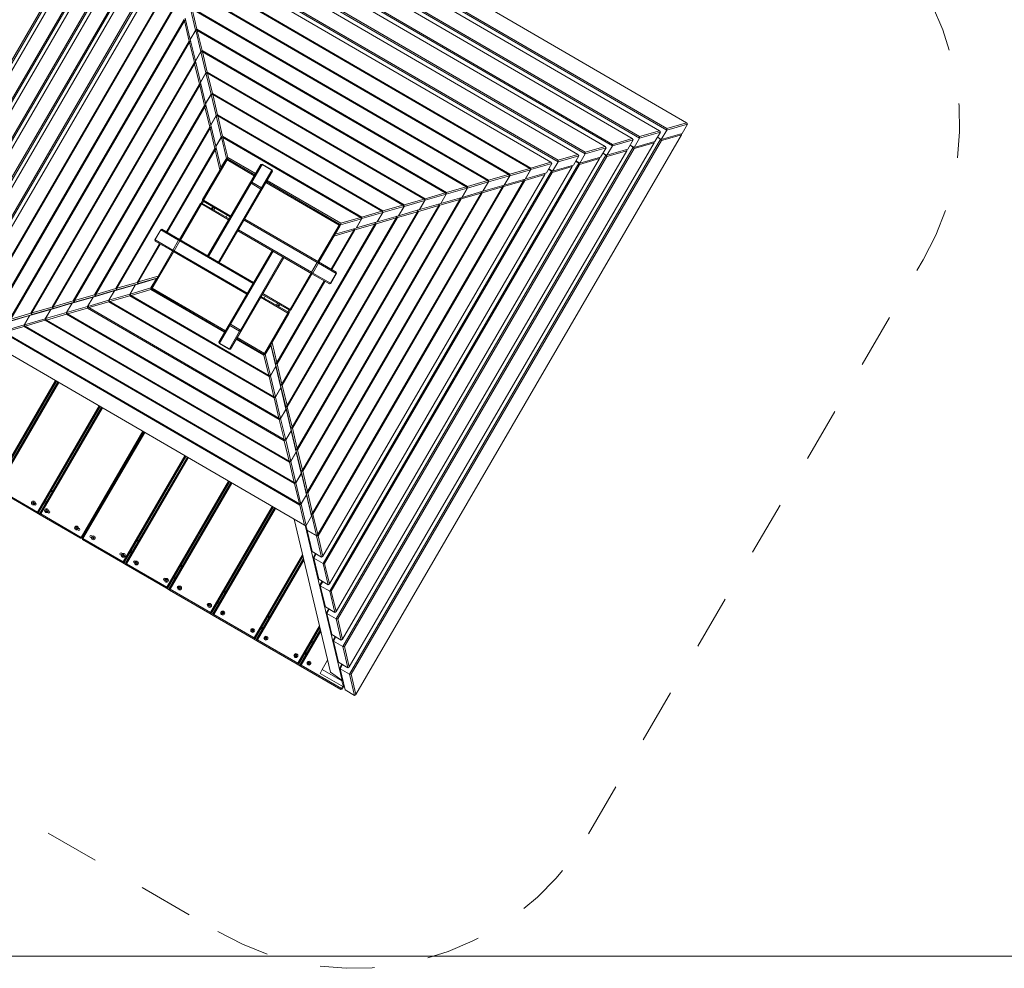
# Model space of a CAD drawing. Extents: x 5477758 to 5478338, y 5918296 to 5918502.
# Tile 133 of 138: x 5478302.75 to 5478304.57, y 5918394.83 to 5918396.58. Entities that reach past the tile are written whole.
import ezdxf

# ---------------------------------------------------------------- set-up
doc = ezdxf.new("R2010")
doc.units = 0
doc.linetypes.add('DASHED', pattern=[19.05, 12.7, -6.35])
doc.layers.get('0').update_dxf_attribs({"linetype": 'CONTINUOUS', "lineweight": 13})
doc.layers.add('Widoczne (ISO)', color=7, linetype='CONTINUOUS', lineweight=50)
doc.layers.add('Widoczne wąskie (ISO)', color=7, linetype='CONTINUOUS', lineweight=35)

# ---------------------------------------------------------------- blocks, each defined once
blk = doc.blocks.new('zw$11A0')
at = {"linetype": 'DASHED', "lineweight": 0, "ltscale": 0.01}
blk.add_lwpolyline([(355.47, -15.73, 0.414024), (305.47, 34.23), (189.05, 34.23, 0.414214), (139.05, -15.77), (139.04, -138.19, 0.414239), (189.04, -188.19), (305.36, -188.19, 0.413955), (355.36, -138.24)], format="xyb", close=True, dxfattribs=at)
at = {"layer": 'Widoczne (ISO)', "lineweight": 0}
for p, q in [((189.32, -15.77), (305.08, -15.77)), ((305.08, -15.77), (302.44, -18.54)), ((302.58, -18.79), (305.35, -15.89)), ((305.08, -15.77), (305.35, -15.89)), ((305.35, -15.89), (305.35, -17.88)), ((305.35, -17.88), (302.58, -20.78)), ((302.71, -20.94), (305.36, -18.14)), ((305.36, -18.14), (305.28, -17.96)), ((305.36, -18.14), (305.36, -137.59)), ((191.82, -18.79), (302.58, -18.79)), ((302.44, -18.54), (191.97, -18.54)), ((192.92, -19.54), (301.48, -19.54)), ((301.48, -19.54), (298.84, -22.31)), ((298.98, -22.57), (301.75, -19.66)), ((301.48, -19.54), (301.75, -19.66)), ((301.75, -19.66), (301.75, -21.65)), ((302.44, -18.54), (302.58, -18.79)), ((302.58, -18.79), (302.58, -20.78)), ((191.7, -20.94), (191.7, -134.8)), ((191.95, -134.94), (191.95, -20.79)), ((301.75, -21.65), (298.98, -24.56)), ((301.75, -21.94), (301.66, -21.75)), ((302.58, -20.78), (301.75, -20.78)), ((302.45, -20.79), (302.43, -20.79)), ((302.45, -20.79), (302.45, -134.94)), ((302.71, -20.94), (302.45, -20.79)), ((302.46, -20.79), (302.45, -20.79)), ((302.54, -20.82), (302.58, -20.78)), ((302.71, -134.8), (302.71, -20.94)), ((192.66, -133.79), (192.66, -21.94)), ((195.42, -22.57), (298.98, -22.57)), ((298.84, -22.31), (195.57, -22.31)), ((196.52, -23.31), (297.88, -23.31)), ((297.88, -23.31), (295.24, -26.09)), ((295.39, -26.34), (298.15, -23.44)), ((297.88, -23.31), (298.15, -23.44)), ((298.15, -23.44), (298.15, -25.43)), ((298.84, -22.31), (298.98, -22.57)), ((298.98, -22.57), (298.98, -24.56)), ((299.09, -24.74), (301.75, -21.94)), ((301.75, -21.94), (301.75, -133.79)), ((195.31, -24.74), (195.31, -131)), ((195.57, -131.14), (195.57, -24.59)), ((298.98, -24.56), (298.15, -24.56)), ((298.84, -24.59), (298.48, -24.59)), ((298.86, -24.57), (298.84, -24.59)), ((298.84, -24.59), (298.84, -131.14)), ((299.09, -24.74), (298.84, -24.59)), ((298.93, -24.6), (298.98, -24.56)), ((299.09, -131), (299.09, -24.74)), ((196.27, -129.99), (196.27, -25.75)), ((199.02, -26.34), (295.39, -26.34)), ((295.24, -26.09), (199.17, -26.09)), ((200.12, -27.09), (294.28, -27.09)), ((294.28, -27.09), (291.64, -29.86)), ((291.79, -30.12), (294.55, -27.21)), ((294.28, -27.09), (294.55, -27.21)), ((294.55, -27.21), (294.55, -29.2)), ((295.24, -26.09), (295.39, -26.34)), ((298.15, -25.43), (295.39, -28.33)), ((295.39, -26.34), (295.39, -28.33)), ((295.48, -28.54), (298.13, -25.75)), ((298.13, -25.75), (298.04, -25.55)), ((298.13, -25.75), (298.13, -129.99)), ((198.93, -28.54), (198.93, -127.19)), ((199.18, -127.34), (199.18, -28.39)), ((295.39, -28.33), (294.55, -28.33)), ((295.22, -28.39), (294.55, -28.39)), ((295.27, -28.35), (295.22, -28.39)), ((295.48, -28.54), (295.22, -28.39)), ((295.22, -28.39), (295.22, -127.34)), ((295.33, -28.37), (295.39, -28.33)), ((295.48, -127.19), (295.48, -28.54)), ((199.89, -126.19), (199.89, -29.55)), ((202.62, -30.12), (291.79, -30.12)), ((291.64, -29.86), (202.77, -29.86)), ((291.64, -29.86), (291.79, -30.12)), ((294.55, -29.2), (291.79, -32.1)), ((291.79, -30.12), (291.79, -32.1)), ((291.86, -32.34), (294.52, -29.55)), ((294.52, -29.55), (294.42, -29.34)), ((294.52, -29.55), (294.52, -126.19)), ((202.55, -32.34), (202.55, -123.39)), ((202.8, -123.54), (202.8, -32.2)), ((203.72, -30.86), (290.68, -30.86)), ((290.68, -30.86), (288.04, -33.64)), ((288.19, -33.89), (290.96, -30.99)), ((290.68, -30.86), (290.96, -30.99)), ((290.96, -30.99), (290.96, -32.98)), ((291.79, -32.1), (290.96, -32.1)), ((291.61, -32.2), (290.96, -32.2)), ((291.67, -32.13), (291.61, -32.2)), ((291.86, -32.34), (291.61, -32.2)), ((291.61, -32.2), (291.61, -123.54)), ((291.73, -32.15), (291.79, -32.1)), ((291.86, -123.39), (291.86, -32.34)), ((203.5, -122.39), (203.5, -33.35)), ((206.22, -33.89), (288.19, -33.89)), ((288.04, -33.64), (206.37, -33.64)), ((288.04, -33.64), (288.19, -33.89)), ((290.96, -32.98), (288.19, -35.88)), ((288.19, -33.89), (288.19, -35.88)), ((288.24, -36.14), (290.9, -33.35)), ((290.9, -33.35), (290.8, -33.14)), ((290.9, -33.35), (290.9, -122.39)), ((206.16, -36.14), (206.16, -119.59)), ((206.41, -119.74), (206.41, -36)), ((207.32, -34.64), (287.09, -34.64)), ((287.09, -34.64), (284.44, -37.41)), ((284.59, -37.67), (287.36, -34.76)), ((287.09, -34.64), (287.36, -34.76)), ((287.36, -34.76), (287.36, -36.75)), ((288.19, -35.88), (287.36, -35.88)), ((287.99, -36), (287.36, -36)), ((288.08, -35.91), (287.99, -36)), ((288.24, -36.14), (287.99, -36)), ((287.99, -36), (287.99, -119.74)), ((288.13, -35.93), (288.19, -35.88)), ((288.24, -119.59), (288.24, -36.14)), ((207.12, -118.58), (207.12, -37.15)), ((284.44, -37.41), (209.97, -37.41)), ((210.12, -37.57), (284.29, -37.57)), ((284.29, -37.57), (281.64, -40.35)), ((281.79, -40.6), (284.56, -37.7)), ((284.29, -37.57), (284.56, -37.7)), ((284.44, -37.41), (284.59, -37.67)), ((284.49, -37.67), (284.59, -37.67)), ((284.56, -37.7), (284.56, -39.69)), ((287.36, -36.75), (284.59, -39.65)), ((284.59, -37.67), (284.59, -39.65)), ((284.63, -39.94), (287.29, -37.15)), ((287.29, -37.15), (287.18, -36.93)), ((287.29, -37.15), (287.29, -118.58)), ((284.56, -39.69), (281.79, -42.59)), ((284.47, -40.11), (284.37, -39.88)), ((284.38, -39.87), (284.38, -39.9)), ((284.63, -39.94), (284.42, -39.83)), ((284.59, -39.65), (284.56, -39.65)), ((284.56, -39.68), (284.59, -39.65)), ((209.78, -39.94), (209.78, -115.79)), ((209.93, -115.63), (209.93, -40.11)), ((281.64, -40.35), (212.77, -40.35)), ((212.92, -40.51), (281.49, -40.51)), ((281.49, -40.51), (278.84, -43.28)), ((278.99, -43.54), (281.76, -40.63)), ((281.49, -40.51), (281.76, -40.63)), ((281.64, -40.35), (281.79, -40.6)), ((281.69, -40.6), (281.79, -40.6)), ((281.76, -40.63), (281.76, -42.62)), ((281.79, -40.6), (281.79, -42.59)), ((281.82, -42.9), (284.47, -40.11)), ((284.47, -40.11), (284.47, -115.63)), ((284.63, -115.79), (284.63, -39.94)), ((212.59, -42.9), (212.59, -112.83)), ((212.74, -112.67), (212.74, -43.06)), ((278.84, -43.28), (215.57, -43.28)), ((218.36, -46.22), (215.72, -43.44)), ((215.72, -43.44), (278.69, -43.44)), ((278.69, -43.44), (276.04, -46.22)), ((278.69, -43.44), (278.96, -43.57)), ((278.84, -43.28), (278.99, -43.54)), ((278.89, -43.54), (278.99, -43.54)), ((281.76, -42.62), (278.99, -45.52)), ((278.99, -43.54), (278.99, -45.52)), ((279, -45.86), (281.66, -43.06)), ((281.66, -43.06), (281.55, -42.83)), ((281.56, -42.82), (281.56, -42.85)), ((281.82, -42.9), (281.61, -42.78)), ((281.66, -43.06), (281.66, -112.67)), ((281.79, -42.59), (281.76, -42.59)), ((281.76, -42.62), (281.79, -42.59)), ((281.82, -112.83), (281.82, -42.9)), ((215.45, -43.57), (218.22, -46.47)), ((276.19, -46.47), (278.96, -43.57)), ((278.96, -43.57), (278.96, -45.56)), ((215.4, -45.86), (215.4, -109.88)), ((218.22, -48.46), (215.45, -45.56)), ((215.56, -46.02), (215.67, -45.78)), ((215.56, -109.71), (215.56, -46.02)), ((215.56, -46.02), (218.21, -48.81)), ((215.65, -45.81), (215.65, -45.77)), ((218.22, -46.47), (218.36, -46.22)), ((218.22, -46.47), (218.32, -46.47)), ((218.22, -46.47), (218.22, -48.46)), ((218.25, -46.5), (218.52, -46.38)), ((218.25, -46.5), (221.02, -49.41)), ((218.25, -46.5), (218.25, -48.49)), ((276.04, -46.22), (218.36, -46.22)), ((218.52, -46.38), (275.89, -46.38)), ((221.16, -49.15), (218.52, -46.38)), ((275.89, -46.38), (273.24, -49.15)), ((273.39, -49.41), (276.16, -46.5)), ((275.89, -46.38), (276.16, -46.5)), ((276.04, -46.22), (276.19, -46.47)), ((276.09, -46.47), (276.19, -46.47)), ((276.16, -46.5), (276.16, -48.49)), ((278.96, -45.56), (276.19, -48.46)), ((276.19, -48.81), (278.85, -46.02)), ((276.19, -46.47), (276.19, -48.46)), ((278.85, -46.02), (278.74, -45.78)), ((278.75, -45.77), (278.75, -45.81)), ((279, -45.86), (278.79, -45.73)), ((278.85, -46.02), (278.85, -109.71)), ((278.99, -45.52), (278.96, -45.52)), ((278.96, -45.55), (278.99, -45.52)), ((279, -109.88), (279, -45.86)), ((218.43, -48.69), (218.21, -48.81)), ((218.21, -48.81), (218.21, -106.92)), ((218.25, -48.46), (218.22, -48.46)), ((218.25, -48.49), (218.22, -48.46)), ((221.02, -51.4), (218.25, -48.49)), ((218.37, -48.98), (218.48, -48.74)), ((218.37, -106.76), (218.37, -48.98)), ((218.37, -48.98), (221.03, -51.77)), ((218.47, -48.77), (218.47, -48.72)), ((273.38, -51.77), (276.04, -48.98)), ((276.16, -48.49), (273.39, -51.4)), ((276.04, -48.98), (275.93, -48.74)), ((275.94, -48.72), (275.94, -48.77)), ((276.19, -48.81), (275.97, -48.69)), ((276.04, -48.98), (276.04, -106.76)), ((276.19, -48.46), (276.16, -48.46)), ((276.16, -48.49), (276.19, -48.46)), ((276.19, -106.92), (276.19, -48.81)), ((221.16, -49.15), (221.02, -49.41)), ((221.02, -49.41), (221.12, -49.41)), ((221.02, -49.41), (221.02, -51.4)), ((221.05, -49.44), (221.32, -49.32)), ((221.05, -49.44), (223.82, -52.34)), ((221.05, -49.44), (221.05, -51.43)), ((273.24, -49.15), (221.16, -49.15)), ((221.32, -49.32), (273.09, -49.32)), ((223.96, -52.09), (221.32, -49.32)), ((273.09, -49.32), (270.44, -52.09)), ((270.59, -52.34), (273.36, -49.44)), ((273.09, -49.32), (273.36, -49.44)), ((273.24, -49.15), (273.39, -49.41)), ((273.29, -49.41), (273.39, -49.41)), ((273.36, -49.44), (273.36, -51.43)), ((273.39, -49.41), (273.39, -51.4)), ((221.05, -51.4), (221.02, -51.4)), ((221.05, -51.42), (221.02, -51.4)), ((221.25, -51.64), (221.03, -51.77)), ((221.03, -51.77), (221.03, -103.96)), ((223.82, -54.33), (221.05, -51.43)), ((221.18, -51.93), (221.29, -51.69)), ((221.18, -103.8), (221.18, -51.93)), ((221.18, -51.93), (223.84, -54.73)), ((221.28, -51.72), (221.28, -51.67)), ((223.96, -52.09), (223.82, -52.34)), ((223.82, -52.34), (223.92, -52.34)), ((223.82, -52.34), (223.82, -54.33)), ((224.12, -52.25), (223.85, -52.38)), ((223.85, -52.38), (226.62, -55.28)), ((223.85, -52.38), (223.85, -54.36)), ((270.44, -52.09), (223.96, -52.09)), ((226.76, -55.03), (224.12, -52.25)), ((224.12, -52.25), (270.29, -52.25)), ((270.29, -52.25), (267.64, -55.03)), ((267.79, -55.28), (270.56, -52.38)), ((270.29, -52.25), (270.56, -52.38)), ((270.44, -52.09), (270.59, -52.34)), ((270.49, -52.34), (270.59, -52.34)), ((270.56, -52.38), (270.56, -54.36)), ((270.57, -54.73), (273.23, -51.93)), ((273.36, -51.43), (270.59, -54.33)), ((270.59, -52.34), (270.59, -54.33)), ((273.23, -51.93), (273.11, -51.69)), ((273.13, -51.67), (273.13, -51.72)), ((273.38, -51.77), (273.15, -51.64)), ((273.23, -51.93), (273.23, -103.8)), ((273.39, -51.4), (273.36, -51.4)), ((273.36, -51.42), (273.39, -51.4)), ((273.38, -103.96), (273.38, -51.77)), ((223.85, -54.33), (223.82, -54.33)), ((223.85, -54.36), (223.82, -54.33)), ((226.62, -57.27), (223.85, -54.36)), ((270.56, -54.36), (267.79, -57.27)), ((270.59, -54.33), (270.56, -54.33)), ((270.56, -54.36), (270.59, -54.33)), ((224.07, -54.6), (223.84, -54.73)), ((223.84, -54.73), (223.84, -101.01)), ((223.99, -54.89), (224.11, -54.64)), ((223.99, -100.84), (223.99, -54.89)), ((223.99, -54.89), (226.65, -57.68)), ((224.09, -54.68), (224.09, -54.62)), ((226.62, -55.28), (226.76, -55.03)), ((226.62, -55.28), (226.72, -55.28)), ((226.62, -55.28), (226.62, -57.27)), ((226.92, -55.19), (226.65, -55.31)), ((226.65, -55.31), (229.42, -58.22)), ((226.65, -55.31), (226.65, -57.3)), ((267.64, -55.03), (226.76, -55.03)), ((229.56, -57.96), (226.92, -55.19)), ((226.92, -55.19), (267.49, -55.19)), ((267.49, -55.19), (264.84, -57.96)), ((264.99, -58.22), (267.76, -55.31)), ((267.49, -55.19), (267.76, -55.31)), ((267.64, -55.03), (267.79, -55.28)), ((267.69, -55.28), (267.79, -55.28)), ((267.76, -57.68), (270.41, -54.89)), ((267.76, -55.31), (267.76, -57.3)), ((267.79, -55.28), (267.79, -57.27)), ((270.41, -54.89), (270.3, -54.64)), ((270.32, -54.62), (270.32, -54.68)), ((270.57, -54.73), (270.34, -54.6)), ((270.41, -54.89), (270.41, -100.84)), ((270.57, -101.01), (270.57, -54.73)), ((226.65, -57.27), (226.62, -57.27)), ((226.65, -57.29), (226.62, -57.27)), ((229.42, -60.2), (226.65, -57.3)), ((226.88, -57.55), (226.65, -57.68)), ((226.65, -57.68), (226.65, -98.05)), ((226.8, -57.85), (226.92, -57.59)), ((226.8, -97.89), (226.8, -57.85)), ((226.8, -57.85), (229.46, -60.64)), ((226.9, -57.64), (226.9, -57.57)), ((229.42, -58.22), (229.56, -57.96)), ((264.84, -57.96), (229.56, -57.96)), ((264.84, -57.96), (264.99, -58.22)), ((264.94, -60.64), (267.6, -57.85)), ((267.76, -57.3), (264.99, -60.2)), ((267.6, -57.85), (267.48, -57.59)), ((267.5, -57.57), (267.5, -57.64)), ((267.76, -57.68), (267.52, -57.55)), ((267.6, -57.85), (267.6, -97.89)), ((267.79, -57.27), (267.76, -57.27)), ((267.76, -57.29), (267.79, -57.27)), ((267.76, -98.05), (267.76, -57.68)), ((229.42, -58.22), (229.52, -58.22)), ((229.42, -58.22), (229.42, -60.2)), ((229.72, -58.12), (229.45, -58.25)), ((229.45, -58.25), (232.21, -61.15)), ((229.45, -58.25), (229.45, -60.24)), ((232.36, -60.9), (229.72, -58.12)), ((229.72, -58.12), (264.69, -58.12)), ((264.69, -58.12), (262.04, -60.9)), ((262.19, -61.15), (264.96, -58.25)), ((264.69, -58.12), (264.96, -58.25)), ((264.89, -58.22), (264.99, -58.22)), ((264.96, -58.25), (264.96, -60.24)), ((264.99, -58.22), (264.99, -60.2)), ((229.45, -60.2), (229.42, -60.2)), ((229.45, -60.23), (229.42, -60.2)), ((232.21, -63.14), (229.45, -60.24)), ((229.7, -60.5), (229.46, -60.64)), ((229.46, -60.64), (229.46, -95.09)), ((229.62, -60.8), (229.74, -60.54)), ((229.62, -94.93), (229.62, -60.8)), ((229.62, -60.8), (232.27, -63.6)), ((229.71, -60.6), (229.71, -60.52)), ((232.21, -61.15), (232.36, -60.9)), ((232.21, -61.15), (232.32, -61.15)), ((232.21, -61.15), (232.21, -63.14)), ((232.52, -61.06), (232.25, -61.18)), ((232.25, -61.18), (235.01, -64.09)), ((232.25, -61.18), (232.25, -63.17)), ((262.04, -60.9), (232.36, -60.9)), ((235.16, -63.83), (232.52, -61.06)), ((232.52, -61.06), (261.89, -61.06)), ((241.06, -61.85), (241.26, -61.69)), ((241.26, -61.69), (241.26, -61.73)), ((243.36, -61.69), (241.26, -61.69)), ((243.36, -61.69), (243.56, -61.85)), ((243.36, -61.73), (243.36, -61.69)), ((261.89, -61.06), (259.24, -63.83)), ((259.39, -64.09), (262.16, -61.18)), ((262.16, -61.18), (261.89, -61.06)), ((262.04, -60.9), (262.19, -61.15)), ((262.09, -61.15), (262.19, -61.15)), ((262.13, -63.6), (264.79, -60.8)), ((262.16, -61.18), (262.16, -63.17)), ((264.96, -60.24), (262.19, -63.14)), ((262.19, -61.15), (262.19, -63.14)), ((264.79, -60.8), (264.67, -60.54)), ((264.69, -60.52), (264.69, -60.6)), ((264.94, -60.64), (264.7, -60.5)), ((264.79, -60.8), (264.79, -94.93)), ((264.94, -95.09), (264.94, -60.64)), ((264.99, -60.2), (264.96, -60.2)), ((264.96, -60.23), (264.99, -60.2)), ((232.25, -63.14), (232.21, -63.14)), ((232.25, -63.16), (232.21, -63.14)), ((235.01, -66.07), (232.25, -63.17)), ((232.52, -63.46), (232.27, -63.6)), ((232.43, -63.76), (232.55, -63.49)), ((232.53, -63.55), (232.53, -63.46)), ((241.26, -61.73), (241.06, -61.85)), ((241.06, -61.85), (241.06, -65.62)), ((241.26, -65.5), (241.26, -61.73)), ((241.26, -61.73), (243.36, -61.73)), ((243.56, -61.85), (243.36, -61.73)), ((243.36, -61.73), (243.36, -65.5)), ((243.56, -65.62), (243.56, -61.85)), ((262.16, -63.17), (259.39, -66.07)), ((261.98, -63.76), (261.85, -63.49)), ((261.88, -63.46), (261.88, -63.55)), ((262.13, -63.6), (261.89, -63.46)), ((262.19, -63.14), (262.16, -63.14)), ((262.16, -63.16), (262.19, -63.14)), ((232.27, -63.6), (232.27, -81.37)), ((232.43, -81.37), (232.43, -63.76)), ((232.43, -63.76), (235.06, -66.52)), ((235.16, -63.83), (235.01, -64.09)), ((235.01, -64.09), (235.24, -64.09)), ((235.01, -64.09), (235.01, -66.07)), ((235.06, -64.27), (235.26, -64.07)), ((235.26, -64.27), (235.06, -64.27)), ((235.06, -64.27), (235.06, -72.87)), ((241.06, -63.83), (235.16, -63.83)), ((235.26, -64.07), (235.26, -64.27)), ((241.06, -64.07), (235.26, -64.07)), ((235.26, -64.27), (241.06, -64.27)), ((235.26, -72.87), (235.26, -64.27)), ((259.24, -63.83), (243.56, -63.83)), ((259.16, -64.07), (243.56, -64.07)), ((243.56, -64.27), (259.16, -64.27)), ((259.16, -64.07), (259.36, -64.27)), ((259.16, -64.27), (259.16, -64.07)), ((259.36, -64.27), (259.16, -64.27)), ((259.16, -64.27), (259.16, -72.07)), ((259.17, -64.09), (259.39, -64.09)), ((259.24, -63.83), (259.39, -64.09)), ((259.36, -66.52), (261.98, -63.76)), ((259.36, -72.07), (259.36, -64.27)), ((259.39, -64.09), (259.39, -66.07)), ((261.98, -63.76), (261.98, -72.07)), ((262.13, -72.07), (262.13, -63.6)), ((235.06, -66.11), (235.01, -66.07)), ((235.06, -66.07), (235.01, -66.07)), ((235.06, -66.11), (235.03, -66.09)), ((241.06, -65.62), (241.26, -65.5)), ((241.26, -65.78), (241.06, -65.62)), ((241.06, -65.62), (241.06, -81.37)), ((241.26, -65.5), (241.26, -65.78)), ((243.36, -65.5), (241.26, -65.5)), ((241.26, -81.37), (241.26, -65.78)), ((241.26, -65.78), (243.36, -65.78)), ((243.36, -65.78), (243.36, -65.5)), ((243.36, -65.5), (243.56, -65.62)), ((243.56, -65.62), (243.36, -65.78)), ((243.36, -65.78), (243.36, -81.37)), ((243.56, -81.37), (243.56, -65.62)), ((259.36, -66.1), (259.39, -66.07)), ((259.39, -66.07), (259.36, -66.07)), ((259.37, -66.09), (259.36, -66.11)), ((259.31, -72.07), (243.56, -72.07)), ((243.56, -72.27), (259.15, -72.27)), ((259.15, -72.27), (259.31, -72.07)), ((259.43, -72.27), (259.15, -72.27)), ((259.15, -72.27), (259.15, -74.37)), ((259.31, -72.07), (259.43, -72.27)), ((263.08, -72.07), (259.31, -72.07)), ((259.43, -74.37), (259.43, -72.27)), ((259.43, -72.27), (263.19, -72.27)), ((263.08, -72.07), (263.24, -72.27)), ((263.19, -72.27), (263.08, -72.07)), ((263.24, -72.27), (263.19, -72.27)), ((263.19, -72.27), (263.19, -74.37)), ((263.24, -74.37), (263.24, -72.27)), ((235.26, -73.07), (235.06, -72.87)), ((235.06, -72.87), (235.26, -72.87)), ((235.06, -73.67), (235.26, -73.47)), ((235.26, -73.67), (235.06, -73.67)), ((235.06, -73.67), (235.06, -81.37)), ((235.09, -72.9), (235.09, -73.64)), ((235.26, -72.87), (235.26, -73.07)), ((241.06, -72.87), (235.26, -72.87)), ((235.26, -73.07), (241.06, -73.07)), ((235.26, -73.47), (235.26, -73.67)), ((241.06, -73.47), (235.26, -73.47)), ((235.26, -73.67), (241.06, -73.67)), ((235.26, -81.37), (235.26, -73.67)), ((235.34, -73.47), (235.34, -73.07)), ((237.33, -73.07), (237.33, -73.47)), ((237.46, -73.47), (237.46, -73.07)), ((237.78, -73.07), (237.78, -73.47)), ((240.41, -73.07), (240.41, -73.47)), ((259.15, -74.37), (243.56, -74.37)), ((259.15, -74.37), (259.43, -74.37)), ((259.31, -74.57), (259.15, -74.37)), ((259.43, -74.37), (259.31, -74.57)), ((263.19, -74.37), (259.43, -74.37)), ((263.08, -74.57), (263.19, -74.37)), ((263.24, -74.37), (263.08, -74.57)), ((263.19, -74.37), (263.24, -74.37)), ((243.56, -74.57), (259.31, -74.57)), ((250.86, -74.57), (250.86, -90.33)), ((251.06, -90.17), (251.06, -74.57)), ((253.16, -74.57), (253.16, -90.17)), ((253.36, -90.33), (253.36, -74.57)), ((259.16, -74.57), (259.16, -82.27)), ((259.31, -74.57), (263.08, -74.57)), ((259.36, -82.27), (259.36, -74.57)), ((261.98, -74.57), (261.98, -91.97)), ((262.13, -92.14), (262.13, -74.57)), ((231.17, -81.57), (231.33, -81.37)), ((231.22, -81.57), (231.17, -81.57)), ((231.17, -81.57), (231.17, -83.67)), ((231.33, -81.37), (231.22, -81.57)), ((231.22, -81.57), (234.98, -81.57)), ((231.22, -83.67), (231.22, -81.57)), ((235.1, -81.37), (231.33, -81.37)), ((234.98, -81.57), (235.1, -81.37)), ((235.26, -81.57), (234.98, -81.57)), ((234.98, -81.57), (234.98, -83.67)), ((235.1, -81.37), (235.26, -81.57)), ((250.86, -81.37), (235.1, -81.37)), ((235.26, -81.57), (250.86, -81.57)), ((235.26, -83.67), (235.26, -81.57)), ((259.16, -82.27), (253.36, -82.27)), ((253.36, -82.47), (259.16, -82.47)), ((259.16, -82.87), (253.36, -82.87)), ((253.36, -83.07), (259.16, -83.07)), ((254, -82.87), (254, -82.47)), ((256.63, -82.87), (256.63, -82.47)), ((256.94, -82.47), (256.94, -82.87)), ((257.07, -82.87), (257.07, -82.47)), ((259.07, -82.47), (259.07, -82.87)), ((259.16, -82.27), (259.36, -82.27)), ((259.16, -82.47), (259.16, -82.27)), ((259.36, -82.27), (259.16, -82.47)), ((259.16, -82.87), (259.36, -83.07)), ((259.16, -83.07), (259.16, -82.87)), ((259.36, -83.07), (259.16, -83.07)), ((259.16, -83.07), (259.16, -91.67)), ((259.32, -83.04), (259.32, -82.31)), ((259.36, -91.67), (259.36, -83.07)), ((231.17, -83.67), (231.22, -83.67)), ((231.33, -83.87), (231.17, -83.67)), ((231.22, -83.67), (231.33, -83.87)), ((234.98, -83.67), (231.22, -83.67)), ((231.33, -83.87), (235.1, -83.87)), ((232.27, -83.87), (232.27, -92.14)), ((232.43, -91.97), (232.43, -83.87)), ((235.1, -83.87), (234.98, -83.67)), ((234.98, -83.67), (235.26, -83.67)), ((235.06, -83.87), (235.06, -91.67)), ((235.26, -83.67), (235.1, -83.87)), ((235.1, -83.87), (250.86, -83.87)), ((250.86, -83.67), (235.26, -83.67)), ((235.26, -91.67), (235.26, -83.87)), ((232.25, -92.66), (235.01, -89.75)), ((235.06, -89.21), (232.43, -91.97)), ((232.56, -92.25), (235.06, -89.62)), ((235.06, -89.71), (235.01, -89.75)), ((235.01, -89.75), (235.06, -89.75)), ((235.01, -91.74), (235.01, -89.75)), ((250.86, -90.33), (251.06, -90.17)), ((251.06, -90.44), (250.86, -90.33)), ((250.86, -90.33), (250.86, -94.1)), ((251.06, -90.17), (251.06, -90.44)), ((253.16, -90.17), (251.06, -90.17)), ((251.06, -94.21), (251.06, -90.44)), ((251.06, -90.44), (253.16, -90.44)), ((253.16, -90.17), (253.36, -90.33)), ((253.16, -90.44), (253.16, -90.17)), ((253.36, -90.33), (253.16, -90.44)), ((253.16, -90.44), (253.16, -94.21)), ((253.36, -94.1), (253.36, -90.33)), ((261.98, -91.97), (259.36, -89.22)), ((259.36, -89.63), (261.85, -92.25)), ((259.36, -89.72), (259.39, -89.75)), ((259.36, -89.75), (259.39, -89.75)), ((259.39, -89.75), (262.16, -92.66)), ((259.39, -91.74), (259.39, -89.75)), ((232.27, -92.14), (229.62, -94.93)), ((229.74, -95.2), (232.53, -92.28)), ((235.01, -91.74), (232.25, -94.64)), ((232.27, -92.14), (232.53, -92.28)), ((232.43, -91.97), (232.56, -92.25)), ((232.52, -94.77), (235.16, -91.99)), ((232.53, -92.28), (232.53, -92.18)), ((232.53, -92.28), (232.6, -92.28)), ((232.56, -92.25), (232.64, -92.25)), ((235.16, -91.99), (235.01, -91.74)), ((235.12, -91.74), (235.01, -91.74)), ((235.26, -91.87), (235.06, -91.67)), ((235.06, -91.67), (235.26, -91.67)), ((235.16, -91.99), (250.86, -91.99)), ((235.26, -91.67), (235.26, -91.87)), ((250.86, -91.67), (235.26, -91.67)), ((235.26, -91.87), (250.86, -91.87)), ((259.16, -91.67), (253.36, -91.67)), ((253.36, -91.87), (259.16, -91.87)), ((253.36, -91.99), (259.24, -91.99)), ((259.16, -91.67), (259.36, -91.67)), ((259.16, -91.87), (259.16, -91.67)), ((259.36, -91.67), (259.16, -91.87)), ((259.24, -91.99), (259.39, -91.74)), ((259.24, -91.99), (261.89, -94.77)), ((259.39, -91.74), (259.29, -91.74)), ((262.16, -94.64), (259.39, -91.74)), ((261.85, -92.25), (261.77, -92.25)), ((261.88, -92.28), (261.8, -92.28)), ((261.98, -91.97), (261.85, -92.25)), ((261.88, -92.28), (262.13, -92.14)), ((261.88, -92.18), (261.88, -92.28)), ((261.88, -92.28), (264.66, -95.2)), ((264.79, -94.93), (262.13, -92.14)), ((229.45, -95.6), (232.21, -92.69)), ((232.25, -92.66), (232.21, -92.69)), ((232.21, -92.69), (232.25, -92.69)), ((232.21, -94.68), (232.21, -92.69)), ((232.25, -94.64), (232.25, -92.66)), ((250.86, -94.1), (251.06, -94.21)), ((251.06, -94.26), (250.86, -94.1)), ((251.06, -94.21), (251.06, -94.26)), ((253.16, -94.21), (251.06, -94.21)), ((251.06, -94.26), (253.16, -94.26)), ((253.36, -94.1), (253.16, -94.26)), ((253.16, -94.21), (253.36, -94.1)), ((253.16, -94.26), (253.16, -94.21)), ((262.16, -92.66), (262.19, -92.69)), ((262.16, -94.64), (262.16, -92.66)), ((262.16, -92.69), (262.19, -92.69)), ((262.19, -92.69), (264.96, -95.6)), ((262.19, -94.68), (262.19, -92.69)), ((226.65, -98.54), (229.42, -95.63)), ((229.46, -95.09), (226.8, -97.89)), ((226.93, -98.16), (229.71, -95.24)), ((229.45, -95.61), (229.42, -95.63)), ((229.42, -95.63), (229.45, -95.63)), ((229.42, -97.62), (229.42, -95.63)), ((232.21, -94.68), (229.45, -97.59)), ((229.45, -97.59), (229.45, -95.6)), ((229.46, -95.09), (229.71, -95.24)), ((229.62, -94.93), (229.74, -95.2)), ((229.71, -95.24), (229.71, -95.14)), ((229.71, -95.24), (229.79, -95.24)), ((229.72, -97.71), (232.36, -94.93)), ((229.74, -95.2), (229.82, -95.2)), ((232.32, -94.68), (232.21, -94.68)), ((232.36, -94.93), (232.21, -94.68)), ((232.25, -94.64), (232.52, -94.77)), ((232.36, -94.93), (262.04, -94.93)), ((261.89, -94.77), (232.52, -94.77)), ((261.89, -94.77), (262.16, -94.64)), ((262.19, -94.68), (262.04, -94.93)), ((262.04, -94.93), (264.69, -97.71)), ((262.19, -94.68), (262.09, -94.68)), ((264.96, -97.59), (262.19, -94.68)), ((264.66, -95.2), (264.58, -95.2)), ((264.69, -95.24), (264.61, -95.24)), ((264.79, -94.93), (264.66, -95.2)), ((264.69, -95.24), (264.94, -95.09)), ((264.69, -95.14), (264.69, -95.24)), ((264.69, -95.24), (267.47, -98.16)), ((267.6, -97.89), (264.94, -95.09)), ((264.96, -97.59), (264.96, -95.6)), ((264.96, -95.61), (264.99, -95.63)), ((264.96, -95.63), (264.99, -95.63)), ((264.99, -95.63), (267.76, -98.54)), ((264.99, -97.62), (264.99, -95.63)), ((229.42, -97.62), (226.65, -100.53)), ((226.8, -97.89), (226.93, -98.16)), ((226.92, -100.65), (229.56, -97.87)), ((229.52, -97.62), (229.42, -97.62)), ((229.56, -97.87), (229.42, -97.62)), ((229.72, -97.71), (229.45, -97.59)), ((229.56, -97.87), (264.84, -97.87)), ((264.69, -97.71), (229.72, -97.71)), ((264.69, -97.71), (264.96, -97.59)), ((264.99, -97.62), (264.84, -97.87)), ((264.84, -97.87), (267.49, -100.65)), ((264.99, -97.62), (264.89, -97.62)), ((267.76, -100.53), (264.99, -97.62)), ((267.6, -97.89), (267.47, -98.16)), ((223.85, -101.48), (226.62, -98.57)), ((226.65, -98.05), (223.99, -100.84)), ((224.12, -101.12), (226.9, -98.19)), ((226.65, -98.55), (226.62, -98.57)), ((226.62, -98.57), (226.65, -98.57)), ((226.62, -100.56), (226.62, -98.57)), ((226.65, -98.05), (226.9, -98.19)), ((226.65, -100.53), (226.65, -98.54)), ((226.9, -98.19), (226.9, -98.1)), ((226.9, -98.19), (226.98, -98.19)), ((226.93, -98.16), (227.01, -98.16)), ((267.47, -98.16), (267.4, -98.16)), ((267.5, -98.19), (267.43, -98.19)), ((267.5, -98.19), (267.76, -98.05)), ((267.5, -98.1), (267.5, -98.19)), ((267.5, -98.19), (270.29, -101.12)), ((270.41, -100.84), (267.76, -98.05)), ((267.76, -100.53), (267.76, -98.54)), ((267.76, -98.55), (267.79, -98.57)), ((267.76, -98.57), (267.79, -98.57)), ((267.79, -98.57), (270.56, -101.48)), ((267.79, -100.56), (267.79, -98.57)), ((221.05, -104.43), (223.82, -101.52)), ((223.84, -101.01), (221.18, -103.8)), ((221.31, -104.08), (224.09, -101.15)), ((223.85, -101.49), (223.82, -101.52)), ((223.82, -101.52), (223.85, -101.52)), ((223.82, -103.5), (223.82, -101.52)), ((223.84, -101.01), (224.09, -101.15)), ((226.62, -100.56), (223.85, -103.47)), ((223.85, -103.47), (223.85, -101.48)), ((223.99, -100.84), (224.12, -101.12)), ((224.09, -101.15), (224.09, -101.05)), ((224.09, -101.15), (224.16, -101.15)), ((224.12, -103.6), (226.76, -100.82)), ((224.12, -101.12), (224.19, -101.12)), ((226.72, -100.56), (226.62, -100.56)), ((226.76, -100.82), (226.62, -100.56)), ((226.92, -100.65), (226.65, -100.53)), ((226.76, -100.82), (267.64, -100.82)), ((267.49, -100.65), (226.92, -100.65)), ((267.49, -100.65), (267.76, -100.53)), ((267.79, -100.56), (267.64, -100.82)), ((267.64, -100.82), (270.29, -103.6)), ((267.79, -100.56), (267.69, -100.56)), ((270.56, -103.47), (267.79, -100.56)), ((270.29, -101.12), (270.21, -101.12)), ((270.32, -101.15), (270.24, -101.15)), ((270.41, -100.84), (270.29, -101.12)), ((270.32, -101.15), (270.57, -101.01)), ((270.32, -101.05), (270.32, -101.15)), ((270.32, -101.15), (273.1, -104.08)), ((270.56, -103.47), (270.56, -101.48)), ((270.56, -101.49), (270.59, -101.52)), ((270.56, -101.52), (270.59, -101.52)), ((273.23, -103.8), (270.57, -101.01)), ((270.59, -101.52), (273.36, -104.43)), ((270.59, -103.5), (270.59, -101.52)), ((224.12, -103.6), (223.85, -103.47)), ((270.29, -103.6), (270.56, -103.47)), ((218.25, -107.37), (221.02, -104.46)), ((221.03, -103.96), (218.37, -106.76)), ((218.5, -107.03), (221.28, -104.11)), ((221.05, -104.43), (221.02, -104.46)), ((221.02, -104.46), (221.05, -104.46)), ((221.02, -106.45), (221.02, -104.46)), ((221.03, -103.96), (221.28, -104.11)), ((223.82, -103.5), (221.05, -106.41)), ((221.05, -106.41), (221.05, -104.43)), ((221.18, -103.8), (221.31, -104.08)), ((221.28, -104.11), (221.28, -104.01)), ((221.28, -104.11), (221.35, -104.11)), ((221.31, -104.08), (221.38, -104.08)), ((221.32, -106.54), (223.96, -103.76)), ((223.92, -103.5), (223.82, -103.5)), ((223.96, -103.76), (223.82, -103.5)), ((223.96, -103.76), (270.44, -103.76)), ((270.29, -103.6), (224.12, -103.6)), ((270.44, -103.76), (270.59, -103.5)), ((270.44, -103.76), (273.09, -106.54)), ((270.59, -103.5), (270.49, -103.5)), ((273.36, -106.41), (270.59, -103.5)), ((273.1, -104.08), (273.02, -104.08)), ((273.13, -104.11), (273.06, -104.11)), ((273.23, -103.8), (273.1, -104.08)), ((273.13, -104.11), (273.38, -103.96)), ((273.13, -104.01), (273.13, -104.11)), ((273.13, -104.11), (275.91, -107.03)), ((273.36, -104.43), (273.39, -104.46)), ((273.36, -106.41), (273.36, -104.43)), ((273.36, -104.46), (273.39, -104.46)), ((276.04, -106.76), (273.38, -103.96)), ((273.39, -104.46), (276.16, -107.37)), ((273.39, -106.45), (273.39, -104.46)), ((218.21, -106.92), (215.56, -109.71)), ((215.68, -109.99), (218.47, -107.06)), ((218.21, -106.92), (218.47, -107.06)), ((221.02, -106.45), (218.25, -109.35)), ((218.37, -106.76), (218.5, -107.03)), ((218.47, -107.06), (218.47, -106.97)), ((218.47, -107.06), (218.54, -107.06)), ((218.5, -107.03), (218.57, -107.03)), ((218.52, -109.48), (221.16, -106.7)), ((221.12, -106.45), (221.02, -106.45)), ((221.16, -106.7), (221.02, -106.45)), ((221.32, -106.54), (221.05, -106.41)), ((221.16, -106.7), (273.24, -106.7)), ((273.09, -106.54), (221.32, -106.54)), ((273.36, -106.41), (273.09, -106.54)), ((273.24, -106.7), (273.39, -106.45)), ((273.24, -106.7), (275.89, -109.48)), ((273.39, -106.45), (273.29, -106.45)), ((276.16, -109.35), (273.39, -106.45)), ((275.91, -107.03), (275.84, -107.03)), ((275.94, -107.06), (275.87, -107.06)), ((276.04, -106.76), (275.91, -107.03)), ((275.94, -107.06), (276.19, -106.92)), ((275.94, -106.97), (275.94, -107.06)), ((275.94, -107.06), (278.72, -109.99)), ((278.85, -109.71), (276.19, -106.92)), ((215.45, -110.31), (218.22, -107.4)), ((218.25, -107.37), (218.22, -107.4)), ((218.22, -107.4), (218.25, -107.4)), ((218.22, -109.39), (218.22, -107.4)), ((218.25, -109.35), (218.25, -107.37)), ((276.16, -107.37), (276.19, -107.4)), ((276.16, -109.35), (276.16, -107.37)), ((276.16, -107.4), (276.19, -107.4)), ((276.19, -107.4), (278.96, -110.31)), ((276.19, -109.39), (276.19, -107.4)), ((218.22, -109.39), (215.45, -112.3)), ((215.72, -112.42), (218.36, -109.64)), ((218.32, -109.39), (218.22, -109.39)), ((218.36, -109.64), (218.22, -109.39)), ((218.52, -109.48), (218.25, -109.35)), ((218.36, -109.64), (276.04, -109.64)), ((275.89, -109.48), (218.52, -109.48)), ((276.16, -109.35), (275.89, -109.48)), ((276.19, -109.39), (276.04, -109.64)), ((276.04, -109.64), (278.69, -112.42)), ((276.19, -109.39), (276.09, -109.39)), ((278.96, -112.3), (276.19, -109.39)), ((278.72, -109.99), (278.65, -109.99)), ((278.75, -110.02), (278.68, -110.02)), ((278.85, -109.71), (278.72, -109.99)), ((278.75, -110.02), (279, -109.88)), ((278.75, -109.92), (278.75, -110.02)), ((278.75, -110.02), (281.53, -112.95)), ((278.96, -112.3), (278.96, -110.31)), ((278.96, -110.32), (278.99, -110.34)), ((278.96, -110.34), (278.99, -110.34)), ((278.99, -110.34), (281.76, -113.25)), ((278.99, -112.33), (278.99, -110.34)), ((281.66, -112.67), (279, -109.88)), ((278.69, -112.42), (215.72, -112.42)), ((278.69, -112.42), (278.96, -112.3)), ((278.99, -112.33), (278.84, -112.58)), ((278.99, -112.33), (278.89, -112.33)), ((281.76, -115.24), (278.99, -112.33)), ((215.57, -112.58), (278.84, -112.58)), ((278.84, -112.58), (281.49, -115.36)), ((281.53, -112.95), (281.47, -112.95)), ((281.56, -112.98), (281.5, -112.98)), ((281.66, -112.67), (281.53, -112.95)), ((281.56, -112.98), (281.82, -112.83)), ((281.56, -112.88), (281.56, -112.98)), ((281.56, -112.98), (284.35, -115.9)), ((281.76, -115.24), (281.76, -113.25)), ((284.47, -115.63), (281.82, -112.83)), ((281.49, -115.36), (212.92, -115.36)), ((228.4, -115.36), (228.4, -137.99)), ((228.6, -137.99), (228.6, -115.36)), ((228.9, -115.36), (228.9, -137.99)), ((229.1, -137.99), (229.1, -115.36)), ((237.7, -115.36), (237.7, -137.99)), ((237.9, -137.99), (237.9, -115.36)), ((238.2, -115.36), (238.2, -137.99)), ((238.4, -137.99), (238.4, -115.36)), ((247, -115.36), (247, -137.99)), ((247.2, -115.36), (247.2, -137.99)), ((247.2, -137.99), (247.2, -115.36)), ((247.4, -137.99), (247.4, -115.36)), ((256, -115.36), (256, -137.99)), ((256.2, -137.99), (256.2, -115.36)), ((256.5, -115.36), (256.5, -137.99)), ((256.7, -137.99), (256.7, -115.36)), ((265.3, -115.36), (265.3, -137.99)), ((265.5, -137.99), (265.5, -115.36)), ((265.8, -115.36), (265.8, -137.99)), ((266, -137.99), (266, -115.36)), ((274.6, -115.36), (274.6, -137.99)), ((274.8, -137.99), (274.8, -115.36)), ((275.1, -115.36), (275.1, -137.99)), ((275.3, -137.99), (275.3, -115.36)), ((299.26, -136.39), (279.27, -115.36)), ((281.49, -115.36), (281.76, -115.24)), ((281.6, -115.31), (301.89, -136.65)), ((282.35, -115.9), (281.73, -115.25)), ((282.35, -115.9), (282.38, -115.93)), ((284.35, -115.9), (282.35, -115.9)), ((282.38, -115.93), (282.38, -115.9)), ((285.16, -118.86), (282.38, -115.93)), ((284.38, -115.93), (282.38, -115.93)), ((284.47, -115.63), (284.35, -115.9)), ((284.38, -115.93), (284.63, -115.79)), ((284.38, -115.84), (284.38, -115.93)), ((284.38, -115.93), (287.16, -118.86)), ((287.29, -118.58), (284.63, -115.79)), ((287.16, -118.86), (285.16, -118.86)), ((285.87, -118.86), (285.87, -119.59)), ((285.87, -119.59), (285.99, -119.74)), ((285.99, -119.74), (285.99, -118.86)), ((288.78, -122.66), (285.99, -119.74)), ((287.99, -119.74), (285.99, -119.74)), ((287.29, -118.58), (287.16, -118.86)), ((287.99, -119.74), (288.24, -119.59)), ((287.99, -119.74), (290.77, -122.66)), ((290.9, -122.39), (288.24, -119.59)), ((283.9, -120.24), (283.9, -137.99)), ((284.1, -137.99), (284.1, -120.45)), ((284.4, -120.76), (284.4, -137.99)), ((284.6, -137.99), (284.6, -120.97)), ((290.77, -122.66), (288.78, -122.66)), ((289.48, -122.66), (289.48, -123.39)), ((289.48, -123.39), (289.61, -123.54)), ((289.61, -123.54), (289.61, -122.66)), ((290.9, -122.39), (290.77, -122.66)), ((291.61, -123.54), (291.86, -123.39)), ((294.52, -126.19), (291.86, -123.39)), ((292.39, -126.46), (289.61, -123.54)), ((291.61, -123.54), (289.61, -123.54)), ((291.61, -123.54), (294.39, -126.46)), ((294.39, -126.46), (292.39, -126.46)), ((293.1, -126.46), (293.1, -127.19)), ((293.23, -127.34), (293.23, -126.46)), ((294.52, -126.19), (294.39, -126.46)), ((293.1, -127.19), (293.23, -127.34)), ((296.01, -130.26), (293.23, -127.34)), ((295.22, -127.34), (293.23, -127.34)), ((295.22, -127.34), (295.48, -127.19)), ((295.22, -127.34), (298, -130.26)), ((298.13, -129.99), (295.48, -127.19)), ((293.2, -130.02), (293.2, -137.99)), ((293.4, -137.99), (293.4, -130.23)), ((293.7, -130.54), (293.7, -137.99)), ((298, -130.26), (296.01, -130.26)), ((296.71, -130.26), (296.71, -131)), ((296.84, -131.14), (296.84, -130.26)), ((298.13, -129.99), (298, -130.26)), ((293.9, -137.99), (293.9, -130.75)), ((296.71, -131), (296.84, -131.14)), ((299.62, -134.07), (296.84, -131.14)), ((298.84, -131.14), (296.84, -131.14)), ((298.84, -131.14), (299.09, -131)), ((298.84, -131.14), (301.62, -134.07)), ((301.75, -133.79), (299.09, -131)), ((238.2, -133.19), (237.9, -133.19)), ((237.9, -133.39), (238.2, -133.39)), ((256.5, -133.19), (256.2, -133.19)), ((256.2, -133.39), (256.5, -133.39)), ((265.8, -133.19), (265.5, -133.19)), ((265.5, -133.39), (265.8, -133.39)), ((275.1, -133.19), (274.8, -133.19)), ((274.8, -133.39), (275.1, -133.39)), ((284.4, -133.19), (284.1, -133.19)), ((284.1, -133.39), (284.4, -133.39)), ((293.7, -133.19), (293.4, -133.19)), ((293.4, -133.39), (293.7, -133.39)), ((301.62, -134.07), (299.62, -134.07)), ((300.33, -134.07), (300.33, -134.8)), ((300.46, -134.94), (300.46, -134.07)), ((301.75, -133.79), (301.62, -134.07)), ((238.2, -135.49), (237.9, -135.49)), ((238.2, -135.69), (237.9, -135.69)), ((237.9, -135.69), (238.2, -135.69)), ((237.9, -135.89), (238.2, -135.89)), ((256.5, -135.49), (256.2, -135.49)), ((256.5, -135.69), (256.2, -135.69)), ((256.2, -135.69), (256.5, -135.69)), ((256.2, -135.89), (256.5, -135.89)), ((265.8, -135.49), (265.5, -135.49)), ((265.8, -135.69), (265.5, -135.69)), ((265.5, -135.69), (265.8, -135.69)), ((265.5, -135.89), (265.8, -135.89)), ((275.1, -135.49), (274.8, -135.49)), ((275.1, -135.69), (274.8, -135.69)), ((274.8, -135.69), (275.1, -135.69)), ((274.8, -135.89), (275.1, -135.89)), ((284.4, -135.49), (284.1, -135.49)), ((284.4, -135.69), (284.1, -135.69)), ((284.1, -135.69), (284.4, -135.69)), ((284.1, -135.89), (284.4, -135.89)), ((293.7, -135.49), (293.4, -135.49)), ((293.7, -135.69), (293.4, -135.69)), ((293.4, -135.69), (293.7, -135.69)), ((293.4, -135.89), (293.7, -135.89)), ((297.7, -136.73), (297.7, -134.75)), ((300.33, -134.8), (300.46, -134.94)), ((303.24, -137.87), (300.46, -134.94)), ((302.45, -134.94), (300.46, -134.94)), ((302.71, -134.8), (302.45, -134.94)), ((302.45, -134.94), (305.24, -137.87)), ((305.36, -137.59), (302.71, -134.8)), ((236, -136.94), (236.1, -136.88)), ((236.1, -137), (236, -136.94)), ((236.1, -136.88), (236.1, -136.77)), ((236.1, -136.77), (236.2, -136.83)), ((236.1, -137.12), (236.1, -137)), ((236.2, -137.06), (236.1, -137.12)), ((236.2, -136.83), (236.3, -136.77)), ((236.3, -137.12), (236.2, -137.06)), ((236.3, -136.77), (236.3, -136.88)), ((236.3, -136.88), (236.4, -136.94)), ((236.4, -136.94), (236.3, -137)), ((236.3, -137), (236.3, -137.12)), ((238.8, -136.94), (238.9, -136.88)), ((238.9, -137), (238.8, -136.94)), ((238.9, -136.88), (238.9, -136.77)), ((238.9, -136.77), (239, -136.83)), ((238.9, -137.12), (238.9, -137)), ((239, -137.06), (238.9, -137.12)), ((239, -136.83), (239.1, -136.77)), ((239.1, -137.12), (239, -137.06)), ((239.1, -136.77), (239.1, -136.88)), ((239.1, -136.88), (239.2, -136.94)), ((239.2, -136.94), (239.1, -137)), ((239.1, -137), (239.1, -137.12)), ((245.2, -136.94), (245.3, -136.88)), ((245.3, -137), (245.2, -136.94)), ((245.3, -136.88), (245.3, -136.77)), ((245.3, -136.77), (245.4, -136.83)), ((245.3, -137.12), (245.3, -137)), ((245.4, -137.06), (245.3, -137.12)), ((245.4, -136.83), (245.5, -136.77)), ((245.5, -137.12), (245.4, -137.06)), ((245.5, -136.77), (245.5, -136.88)), ((245.5, -136.88), (245.6, -136.94)), ((245.6, -136.94), (245.5, -137)), ((245.5, -137), (245.5, -137.12)), ((248.8, -136.94), (248.9, -136.88)), ((248.9, -137), (248.8, -136.94)), ((248.9, -136.77), (249, -136.83)), ((248.9, -136.88), (248.9, -136.77)), ((248.9, -137.12), (248.9, -137)), ((249, -137.06), (248.9, -137.12)), ((249, -136.83), (249.1, -136.77)), ((249.1, -137.12), (249, -137.06)), ((249.1, -136.77), (249.1, -136.88)), ((249.1, -136.88), (249.2, -136.94)), ((249.2, -136.94), (249.1, -137)), ((249.1, -137), (249.1, -137.12)), ((255.2, -136.94), (255.3, -136.88)), ((255.3, -137), (255.2, -136.94)), ((255.3, -136.77), (255.4, -136.83)), ((255.3, -136.88), (255.3, -136.77)), ((255.3, -137.12), (255.3, -137)), ((255.4, -137.06), (255.3, -137.12)), ((255.4, -136.83), (255.5, -136.77)), ((255.5, -137.12), (255.4, -137.06)), ((255.5, -136.77), (255.5, -136.88)), ((255.5, -136.88), (255.6, -136.94)), ((255.6, -136.94), (255.5, -137)), ((255.5, -137), (255.5, -137.12)), ((258, -136.94), (258.1, -136.88)), ((258.1, -137), (258, -136.94)), ((258.1, -136.77), (258.2, -136.83)), ((258.1, -136.88), (258.1, -136.77)), ((258.1, -137.12), (258.1, -137)), ((258.2, -137.06), (258.1, -137.12)), ((258.2, -136.83), (258.3, -136.77)), ((258.3, -137.12), (258.2, -137.06)), ((258.3, -136.77), (258.3, -136.88)), ((258.3, -136.88), (258.4, -136.94)), ((258.4, -136.94), (258.3, -137)), ((258.3, -137), (258.3, -137.12)), ((264.4, -136.94), (264.5, -136.88)), ((264.5, -137), (264.4, -136.94)), ((264.5, -136.77), (264.6, -136.83)), ((264.5, -136.88), (264.5, -136.77)), ((264.5, -137.12), (264.5, -137)), ((264.6, -137.06), (264.5, -137.12)), ((264.6, -136.83), (264.7, -136.77)), ((264.7, -137.12), (264.6, -137.06)), ((264.7, -136.77), (264.7, -136.88)), ((264.7, -136.88), (264.8, -136.94)), ((264.8, -136.94), (264.7, -137)), ((264.7, -137), (264.7, -137.12)), ((267.2, -136.94), (267.3, -136.88)), ((267.3, -137), (267.2, -136.94)), ((267.3, -136.77), (267.4, -136.83)), ((267.3, -136.88), (267.3, -136.77)), ((267.3, -137.12), (267.3, -137)), ((267.4, -137.06), (267.3, -137.12)), ((267.4, -136.83), (267.5, -136.77)), ((267.5, -137.12), (267.4, -137.06)), ((267.5, -136.77), (267.5, -136.88)), ((267.5, -136.88), (267.6, -136.94)), ((267.6, -136.94), (267.5, -137)), ((267.5, -137), (267.5, -137.12)), ((273.6, -136.94), (273.7, -136.88)), ((273.7, -137), (273.6, -136.94)), ((273.7, -136.77), (273.8, -136.83)), ((273.7, -136.88), (273.7, -136.77)), ((273.7, -137.12), (273.7, -137)), ((273.8, -137.06), (273.7, -137.12)), ((273.8, -136.83), (273.9, -136.77)), ((273.9, -137.12), (273.8, -137.06)), ((273.9, -136.77), (273.9, -136.88)), ((273.9, -136.88), (274, -136.94)), ((274, -136.94), (273.9, -137)), ((273.9, -137), (273.9, -137.12)), ((276.4, -136.94), (276.5, -136.88)), ((276.5, -137), (276.4, -136.94)), ((276.5, -136.77), (276.6, -136.83)), ((276.5, -136.88), (276.5, -136.77)), ((276.5, -137.12), (276.5, -137)), ((276.6, -137.06), (276.5, -137.12)), ((276.6, -136.83), (276.7, -136.77)), ((276.7, -137.12), (276.6, -137.06)), ((276.7, -136.77), (276.7, -136.88)), ((276.7, -136.88), (276.8, -136.94)), ((276.8, -136.94), (276.7, -137)), ((276.7, -137), (276.7, -137.12)), ((282.8, -136.94), (282.9, -136.88)), ((282.9, -137), (282.8, -136.94)), ((282.9, -136.77), (283, -136.83)), ((282.9, -136.88), (282.9, -136.77)), ((282.9, -137.12), (282.9, -137)), ((283, -137.06), (282.9, -137.12)), ((283, -136.83), (283.1, -136.77)), ((283.1, -137.12), (283, -137.06)), ((283.1, -136.77), (283.1, -136.88)), ((283.1, -136.88), (283.2, -136.94)), ((283.2, -136.94), (283.1, -137)), ((283.1, -137), (283.1, -137.12)), ((285.6, -136.94), (285.7, -136.88)), ((285.7, -137), (285.6, -136.94)), ((285.7, -136.77), (285.8, -136.83)), ((285.7, -136.88), (285.7, -136.77)), ((285.7, -137.12), (285.7, -137)), ((285.8, -137.06), (285.7, -137.12)), ((285.8, -136.83), (285.9, -136.77)), ((285.9, -137.12), (285.8, -137.06)), ((285.9, -136.77), (285.9, -136.88)), ((285.9, -136.88), (286, -136.94)), ((286, -136.94), (285.9, -137)), ((285.9, -137), (285.9, -137.12)), ((292, -136.94), (292.1, -136.88)), ((292.1, -137), (292, -136.94)), ((292.1, -136.77), (292.2, -136.83)), ((292.1, -136.88), (292.1, -136.77)), ((292.1, -137.12), (292.1, -137)), ((292.2, -137.06), (292.1, -137.12)), ((292.2, -136.83), (292.3, -136.77)), ((292.3, -137.12), (292.2, -137.06)), ((292.3, -136.77), (292.3, -136.88)), ((292.3, -136.88), (292.4, -136.94)), ((292.4, -136.94), (292.3, -137)), ((292.3, -137), (292.3, -137.12)), ((294.8, -136.94), (294.9, -136.88)), ((294.9, -137), (294.8, -136.94)), ((294.9, -136.77), (295, -136.83)), ((294.9, -136.88), (294.9, -136.77)), ((294.9, -137.12), (294.9, -137)), ((295, -137.06), (294.9, -137.12)), ((295, -136.83), (295.1, -136.77)), ((295.1, -137.12), (295, -137.06)), ((295.1, -136.77), (295.1, -136.88)), ((295.1, -136.88), (295.2, -136.94)), ((295.2, -136.94), (295.1, -137)), ((295.1, -137), (295.1, -137.12)), ((301.89, -136.73), (297.7, -136.73)), ((297.7, -137.54), (297.7, -136.73)), ((302.7, -137.54), (297.7, -137.54)), ((301.89, -136.65), (299.26, -136.39)), ((301.89, -136.45), (301.89, -136.73)), ((301.89, -136.65), (301.89, -136.45)), ((301.89, -136.73), (302.7, -137.54)), ((302.5, -137.54), (302.5, -137.99)), ((302.7, -137.3), (302.7, -137.54)), ((302.7, -137.99), (302.7, -137.54)), ((305.24, -137.87), (303.24, -137.87)), ((305.36, -137.59), (305.24, -137.87)), ((237.7, -137.99), (229.1, -137.99)), ((229.1, -138.19), (237.7, -138.19)), ((237.8, -138.09), (237.7, -137.99)), ((237.8, -138.09), (237.7, -138.19)), ((237.7, -138.19), (238.4, -138.19)), ((237.9, -137.99), (237.8, -138.09)), ((238.2, -137.99), (237.9, -137.99)), ((238.3, -138.09), (238.2, -137.99)), ((238.4, -137.99), (238.3, -138.09)), ((238.4, -138.19), (238.3, -138.09)), ((247, -137.99), (238.4, -137.99)), ((238.4, -138.19), (247, -138.19)), ((247.1, -138.09), (247, -137.99)), ((247.1, -138.09), (247, -138.19)), ((247.2, -137.99), (247.1, -138.09)), ((247.3, -138.09), (247.2, -137.99)), ((247.4, -137.99), (247.3, -138.09)), ((247.4, -138.19), (247.3, -138.09)), ((256, -137.99), (247.4, -137.99)), ((247.4, -138.19), (256, -138.19)), ((256.1, -138.09), (256, -137.99)), ((256.1, -138.09), (256, -138.19)), ((256, -138.19), (256.7, -138.19)), ((256.2, -137.99), (256.1, -138.09)), ((256.5, -137.99), (256.2, -137.99)), ((256.6, -138.09), (256.5, -137.99)), ((256.7, -137.99), (256.6, -138.09)), ((256.7, -138.19), (256.6, -138.09)), ((265.3, -137.99), (256.7, -137.99)), ((256.7, -138.19), (265.3, -138.19)), ((265.4, -138.09), (265.3, -137.99)), ((265.4, -138.09), (265.3, -138.19)), ((265.3, -138.19), (266, -138.19)), ((265.5, -137.99), (265.4, -138.09)), ((265.8, -137.99), (265.5, -137.99)), ((265.9, -138.09), (265.8, -137.99)), ((266, -137.99), (265.9, -138.09)), ((266, -138.19), (265.9, -138.09)), ((274.6, -137.99), (266, -137.99)), ((266, -138.19), (274.6, -138.19)), ((274.7, -138.09), (274.6, -137.99)), ((274.7, -138.09), (274.6, -138.19)), ((274.6, -138.19), (275.3, -138.19)), ((274.8, -137.99), (274.7, -138.09)), ((275.1, -137.99), (274.8, -137.99)), ((275.2, -138.09), (275.1, -137.99)), ((275.3, -137.99), (275.2, -138.09)), ((275.3, -138.19), (275.2, -138.09)), ((283.9, -137.99), (275.3, -137.99)), ((275.3, -138.19), (283.9, -138.19)), ((284, -138.09), (283.9, -137.99)), ((284, -138.09), (283.9, -138.19)), ((283.9, -138.19), (284.6, -138.19)), ((284.1, -137.99), (284, -138.09)), ((284.4, -137.99), (284.1, -137.99)), ((284.5, -138.09), (284.4, -137.99)), ((284.6, -137.99), (284.5, -138.09)), ((284.6, -138.19), (284.5, -138.09)), ((293.2, -137.99), (284.6, -137.99)), ((284.6, -138.19), (293.2, -138.19)), ((293.3, -138.09), (293.2, -137.99)), ((293.3, -138.09), (293.2, -138.19)), ((293.2, -138.19), (293.9, -138.19)), ((293.4, -137.99), (293.3, -138.09)), ((293.7, -137.99), (293.4, -137.99)), ((293.8, -138.09), (293.7, -137.99)), ((293.9, -137.99), (293.8, -138.09)), ((293.9, -138.19), (293.8, -138.09)), ((302.5, -137.99), (293.9, -137.99)), ((293.9, -138.19), (302.5, -138.19)), ((302.6, -138.09), (302.5, -137.99)), ((302.6, -138.09), (302.5, -138.19)), ((302.7, -137.99), (302.6, -138.09))]:
    blk.add_line(p, q, dxfattribs=at)
for centre in [(236.6, -136.94), (239.5, -136.94), (245.9, -136.94), (248.5, -136.94), (254.9, -136.94), (257.8, -136.94), (264.2, -136.94), (267.1, -136.94), (273.5, -136.94), (276.4, -136.94), (282.8, -136.94), (285.7, -136.94), (292.1, -136.94), (295, -136.94)]:
    blk.add_circle(centre, 0.2, dxfattribs=at)
for centre, start, end in [((236.2, -136.94), 330.3137, 29.6863), ((239, -136.94), 339.2281, 20.7719), ((245.4, -136.94), 339.2281, 20.7719), ((249, -136.94), 159.2281, 200.7719), ((255.4, -136.94), 159.2281, 200.7719), ((258.2, -136.94), 150.3137, 209.6863), ((264.6, -136.94), 150.3137, 209.6863), ((267.4, -136.94), 147.9108, 212.0892), ((273.8, -136.94), 147.9108, 212.0892), ((276.6, -136.94), 159.6359, 200.3641), ((283, -136.94), 159.6359, 200.3641)]:
    blk.add_arc(centre, 0.375, start, end, dxfattribs=at)
at = {"layer": 'Widoczne wąskie (ISO)', "lineweight": 0}
for centre in [(236.2, -136.94), (239, -136.94), (245.4, -136.94), (249, -136.94), (255.4, -136.94), (258.2, -136.94), (264.6, -136.94), (267.4, -136.94), (273.8, -136.94), (276.6, -136.94), (283, -136.94), (285.8, -136.94), (292.2, -136.94), (295, -136.94)]:
    blk.add_circle(centre, 0.355, dxfattribs=at)

msp = doc.modelspace()

# ---------------------------------------------------------------- linework, layer by layer
msp.add_lwpolyline([(5478299.2084, 5918396.6245), (5478307.421, 5918396.6245), (5478307.421, 5918394.8523), (5478299.2084, 5918394.8523)], close=True)

# ---------------------------------------------------------------- block references
at = {"lineweight": -2, "xscale": 0.00998084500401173, "yscale": 0.00998084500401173, "zscale": 0.00998084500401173, "rotation": 329.825700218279}
msp.add_blockref('zw$11A0', (5478301.4273, 5918398.0532), dxfattribs=at)

doc.saveas('drawing.dxf')
